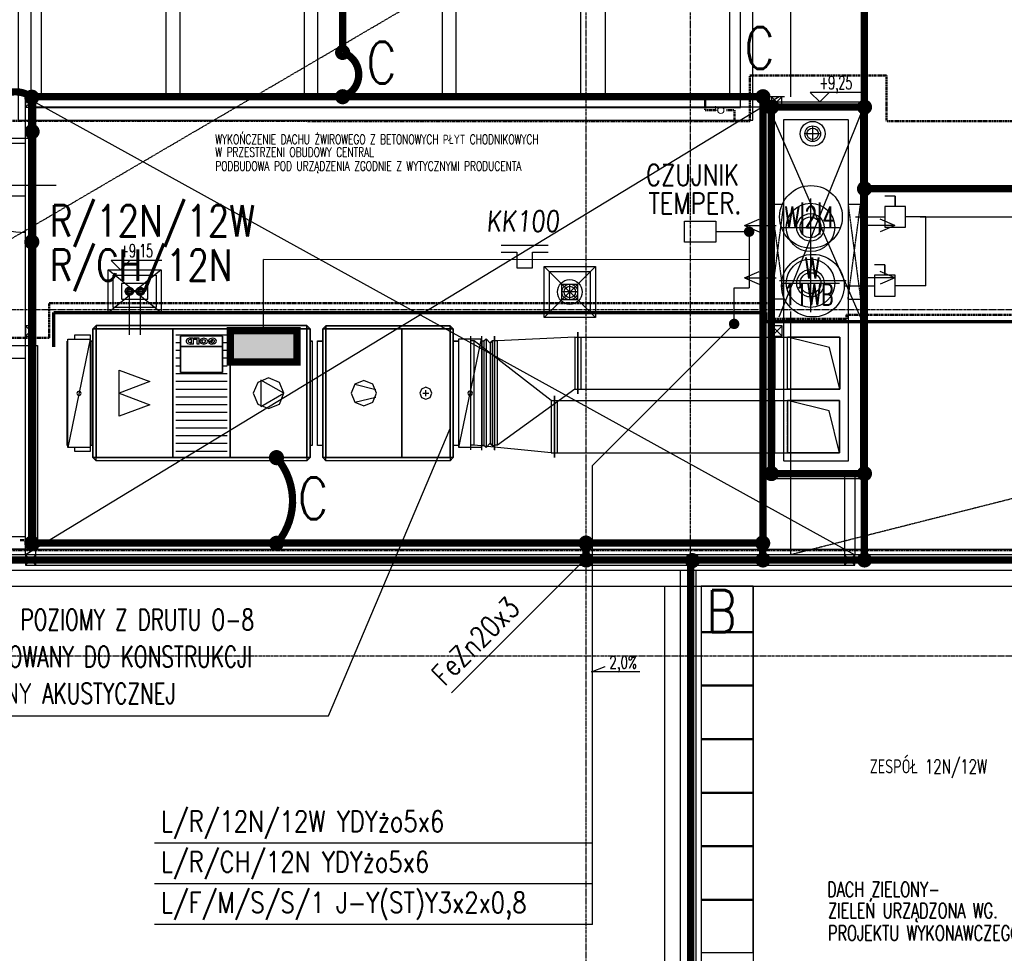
# Model space of a CAD drawing. Extents: x 3880 to 129921, y -116796 to -57711.
# Tile 77 of 110: x 57185 to 58128, y -92370 to -91475. Entities that reach past the tile are written whole.
import ezdxf
from ezdxf.enums import TextEntityAlignment as Align

# ---------------------------------------------------------------- set-up
doc = ezdxf.new("R2010")
doc.units = 0
doc.header["$LTSCALE"] = 2
for name, pattern in [('CENTER', [2, 1.25, -0.25, 0.25, -0.25]), ('DASHED', [0.75, 0.5, -0.25]), ('DIVIDE2', [0.625, 0.25, -0.125, 0, -0.125, 0, -0.125]), ('HIDDEN2', [0.1875, 0.125, -0.0625])]:
    doc.linetypes.add(name, pattern=pattern)
doc.layers.get('0').update_dxf_attribs({"color": 101, "linetype": 'CONTINUOUS'})
for name, color, linetype, lineweight in [('2DH_PLS_glp', 202, 'DASHED', 50), ('2DH_PLS_glz', 86, 'CONTINUOUS', 70), ('2DH_SYM', 41, 'CONTINUOUS', 18)]:
    doc.layers.add(name, color=color, linetype=linetype, lineweight=lineweight)
for name, color, linetype in [('BB-went-opis', 82, 'CONTINUOUS'), ('E35', 6, 'CONTINUOUS'), ('E50', 3, 'CONTINUOUS'), ('Ele-balustrada', 114, 'CONTINUOUS'), ('Ins-co', 2, 'CONTINUOUS'), ('Ins-kan', 54, 'CONTINUOUS'), ('Ins-went', 141, 'CONTINUOUS'), ('KOLEKTORY_BMK_SOLAR_2_51', 1, 'CONTINUOUS'), ('Opis-rzedne', 52, 'CONTINUOUS'), ('Opis-spadki', 61, 'CONTINUOUS'), ('Os-osie glowne', 1, 'CENTER'), ('Pzt-chodniki-hatch', 252, 'CONTINUOUS'), ('Sc-metal', 141, 'CONTINUOUS'), ('Sch-opis', 51, 'CONTINUOUS'), ('W-idok', 9, 'CONTINUOUS'), ('W-izol-w', 144, 'CONTINUOUS'), ('W-widok-spadki', 61, 'CONTINUOUS')]:
    doc.layers.add(name, color=color, linetype=linetype)
doc.styles.add('CP_ATTR', font='ROMANS.SHX')
doc.styles.add('dwg_opis podstawowy', font='romans.shx', dxfattribs={"width": 0.9})
doc.styles.add('ROMANS', font='romans', dxfattribs={"width": 0.85})
doc.styles.add('tab-bud$0$ROMANS', font='romans', dxfattribs={"width": 0.7})

# ---------------------------------------------------------------- blocks, each defined once
blk = doc.blocks.new('A$C396C56EA')
at = {"layer": 'E35'}
for p, q in [((0, 0), (45, 0)), ((0, -6.86), (15, -6.86)), ((15, -6.86), (15, -21.86)), ((30, -21.86), (30, -6.86)), ((30, -6.86), (45, -6.86)), ((15, -21.86), (30, -21.86))]:
    blk.add_line(p, q, dxfattribs=at)
blk = doc.blocks.new('SPADKI')
at = {"ltscale": 25}
blk.add_lwpolyline([(0, 0), (0, -70), (-8, -50), (-8, -50)], dxfattribs=at)
at = {"ltscale": 25, "style": 'ROMANS', "width": 0.7}
blk.add_attdef('SP%', text='', height=18, rotation=90, dxfattribs=at).set_placement((-4.9, -24), align=Align.CENTER)
blk = doc.blocks.new('CPHS_873')
for p, q in [((0, 0.3), (0, 0.5)), ((0, 0.5), (0.4, 0.5))]:
    blk.add_line(p, q)
blk.add_circle((0, 0), 0.3)
at = {"linetype": 'ByBlock', "style": 'CP_ATTR', "flags": 9}
for tag, p in [('OTHER', (-0.091, -0.018)), ('WEIGHT', (-0.091, -0.018)), ('VOLTAGE', (-0.091, -0.019)), ('FLOW', (-0.091, -0.018)), ('TEMPERATURE', (-0.091, -0.018)), ('PN', (-0.091, -0.018)), ('CHARACTER', (-0.091, -0.018)), ('ARTICLE', (-0.091, -0.018)), ('PRODUCER', (-0.091, -0.018)), ('NUMBER', (-0.091, -0.019)), ('GROUP', (-0.091, -0.018)), ('NAME', (-0.091, -0.018)), ('POWER', (-0.091, -0.019)), ('DN', (-0.091, -0.019)), ('ORDER-NO', (-0.091, -0.019)), ('PRODUCT-TYPE', (-0.091, -0.019))]:
    blk.add_attdef(tag, text='', height=0.00005, dxfattribs=at).set_placement(p, align=Align.MIDDLE_LEFT)
blk = doc.blocks.new('_sfkhmgkjm')
for points in [[(-3.5, 0), (-3.5, -0.5)], [(-3.5, 0), (3.5, 0), (3.5, 0)], [(3.5, 0), (3.5, -0.5)]]:
    blk.add_lwpolyline(points)
blk.add_lwpolyline([(3.5, -0.5, -0.284735), (-3.5, -0.5, -7)], format="xyb")
blk = doc.blocks.new('_STRZAŁKA_WENT')
for q in [(-6.02, -14.01), (0, -30.24), (6.02, -14.01)]:
    blk.add_line((0, 0), q)
blk = doc.blocks.new('dwg_kota arch 50')
blk.add_lwpolyline([(39.75, 9), (-9, 9), (0, 0), (9, 9)])
at = {"style": 'dwg_opis podstawowy', "width": 0.6}
blk.add_attdef('KOTA_ARCH', text='', height=12.75, dxfattribs=at).set_placement((15.375, 8.25), align=Align.BOTTOM_CENTER)

msp = doc.modelspace()

# ---------------------------------------------------------------- hatches: boundary and pattern name
at = {"layer": 'E50'}
msp.add_hatch(color=256, dxfattribs=at).paths.add_polyline_path([(57386.447, -91773.157), (57386.447, -91803.157), (57450.447, -91803.157), (57450.447, -91773.157)])

# ---------------------------------------------------------------- linework, layer by layer
at = {"color": 4, "linetype": 'DASHED', "ltscale": 0.3}
for p, q in [((57920.364, -91840.214), (57920.364, -91890.214)), ((57920.364, -91890.214), (57920.364, -91840.214))]:
    msp.add_line(p, q, dxfattribs=at)
at = {"layer": '2DH_PLS_glp'}
for p, q in [((57884.164, -91572.348), (57884.164, -91528.651)), ((57884.164, -91528.651), (58015.399, -91528.651)), ((58015.399, -91528.651), (58015.394, -91572.362)), ((57841.594, -91548.91), (57841.594, -91556.99)), ((57841.594, -91550.103), (57841.594, -91561.99)), ((57841.594, -91561.99), (57851.953, -91561.99)), ((57861.953, -91561.99), (57869.456, -91561.99)), ((57869.456, -91561.99), (57869.456, -91571.937)), ((54215.861, -91571.937), (57884.164, -91572.348)), ((58015.97, -91572.362), (61749.61, -91572.78)), ((57212.899, -91780.224), (57212.899, -91746.873)), ((57212.899, -91746.873), (57903.037, -91746.873)), ((57903.037, -91746.873), (57902.954, -91761.753)), ((57977.013, -91761.753), (57902.954, -91761.753)), ((58596.841, -91757.945), (57977.013, -91757.945)), ((57977.013, -91757.945), (57977.013, -91761.753)), ((57212.899, -91780.224), (53518.435, -91780.224)), ((57185.084, -91974.121), (57192.587, -91974.121)), ((57192.587, -91974.121), (57192.587, -91984.068)), ((54215.861, -91983.726), (61749.61, -91983.726))]:
    msp.add_line(p, q, dxfattribs=at)
at = {"layer": '2DH_PLS_glz', "ltscale": 10}
for p, q in [((57217.485, -91788.826), (57217.485, -91755.825)), ((57217.485, -91755.825), (57899.393, -91755.825)), ((57899.393, -91755.825), (57899.393, -91764.616))]:
    msp.add_line(p, q, dxfattribs=at)
at = {"layer": '2DH_PLS_glz'}
msp.add_line((57899.231, -91764.616), (58587.485, -91764.616), dxfattribs=at)
at = {"layer": 'E35', "ltscale": 0.5}
for p, q in [((58023.543, -91644.184), (58013.543, -91644.184)), ((58013.646, -91710.125), (58003.646, -91710.125))]:
    msp.add_line(p, q, dxfattribs=at)
at = {"layer": 'E35'}
for p, q in [((57912.85, -91725.057), (57976.545, -91725.057)), ((57869.256, -91766.753), (57733.494, -91902.516)), ((57480.62, -92142.486), (57597.047, -91867.145)), ((57733.494, -92342.318), (57733.494, -91902.516)), ((57598.379, -92120.368), (57727.547, -91991.2)), ((57598.379, -92120.368), (57727.547, -91991.2)), ((57122.635, -92142.486), (57480.62, -92142.486)), ((57733.494, -92264.488), (57313.815, -92264.488)), ((57733.494, -92303.286), (57313.815, -92303.286)), ((57733.494, -92342.318), (57313.815, -92342.318))]:
    msp.add_line(p, q, dxfattribs=at)
at = {"layer": 'E35', "ltscale": 0.5}
for points in [[(58023.543, -91654.184), (58023.543, -91644.184), (58023.543, -91644.184), (58023.543, -91654.184)], [(58033.543, -91674.184), (58033.543, -91654.184), (58013.543, -91654.184), (58013.543, -91674.184)], [(57851.622, -91668.379), (57851.622, -91688.379), (57821.598, -91688.379), (57821.598, -91668.379)], [(58013.646, -91720.125), (58013.646, -91710.125), (58013.646, -91710.125), (58013.646, -91720.125)], [(58023.646, -91740.125), (58023.646, -91720.125), (58003.646, -91720.125), (58003.646, -91740.125)]]:
    msp.add_lwpolyline(points, close=True, dxfattribs=at)
at = {"layer": 'E35', "const_width": 5}
for points in [[(57883.619, -91675.879, 1), (57883.619, -91680.879, 1)], [(57866.756, -91766.753, 1), (57871.756, -91766.753, 1)]]:
    msp.add_lwpolyline(points, format="xyb", close=True, dxfattribs=at)
at = {"layer": 'E50'}
for p, q in [((57985.409, -91664.184), (58013.543, -91664.184)), ((58052.907, -91664.184), (58033.533, -91664.184)), ((58047.649, -91664.184), (59193.177, -91664.184)), ((58052.907, -91730.125), (58052.907, -91664.184)), ((57883.619, -91678.379), (57851.622, -91678.379)), ((57883.619, -91678.379), (57883.619, -91732.208)), ((57883.619, -91705.294), (57418.447, -91705.064)), ((57418.447, -91773.157), (57418.447, -91705.064)), ((57869.256, -91766.753), (57869.256, -91732.208)), ((57869.256, -91732.208), (57883.619, -91732.208)), ((57974.725, -91730.125), (58003.646, -91730.125)), ((58052.907, -91730.125), (58023.646, -91730.125))]:
    msp.add_line(p, q, dxfattribs=at)
at = {"layer": 'E50', "const_width": 7}
for points in [[(57494.148, -91243.022), (57494.148, -91506.565)], [(57994.148, -91243.022), (57994.148, -91993.022)], [(57904.946, -91559.022), (57995.399, -91559.022)], [(57904.946, -91559.022), (57904.946, -91910.249), (57995.399, -91910.249)], [(58445.281, -91637.271), (57994.148, -91637.271)], [(57727.294, -91976.843), (57727.294, -91993.022)], [(57896.628, -91976.843), (57896.628, -91993.022)], [(53450.164, -91993.022), (62552.547, -91993.022)]]:
    msp.add_lwpolyline(points, dxfattribs=at)
for points in [[(57490.398, -91506.565, -1), (57497.898, -91506.565, -1)], [(57196.327, -91553.259, 1), (57196.327, -91545.759, 1)], [(57490.398, -91549.022, -1), (57497.898, -91549.022, -1)], [(57893.131, -91549.022, -1), (57900.631, -91549.022, -1)], [(57901.196, -91559.022, -1), (57908.696, -91559.022, -1)], [(57990.398, -91559.022, -1), (57997.898, -91559.022, -1)], [(57196.633, -91586.237, 1), (57196.633, -91578.737, 1)], [(57990.398, -91637.271, -1), (57997.898, -91637.271, -1)], [(57196.327, -91691.928, 1), (57196.327, -91684.428, 1)], [(57427.011, -91894.957, -1), (57434.511, -91894.957, -1)], [(57901.196, -91910.249, -1), (57908.696, -91910.249, -1)], [(57990.398, -91910.249, -1), (57997.898, -91910.249, -1)], [(57192.577, -91976.843, -1), (57200.077, -91976.843, -1)], [(57427.011, -91977.051, -1), (57434.511, -91977.051, -1)], [(57723.544, -91976.843, -1), (57731.044, -91976.843, -1)], [(57892.878, -91976.843, -1), (57900.378, -91976.843, -1)], [(57832.957, -91993.636, -1), (57825.457, -91993.636, -1)], [(57900.631, -91993.022, -1), (57893.131, -91993.022, -1)], [(57990.398, -91993.022, -1), (57997.898, -91993.022, -1)]]:
    msp.add_lwpolyline(points, format="xyb", close=True, dxfattribs=at)
for points in [[(57494.148, -91506.565, -0.7138637), (57494.82, -91548.836, -2.2183293)], [(57196.327, -91549.509, 0.6303227), (57154.047, -91571.976, 2.2183293)], [(57430.761, -91894.957, -0.3684412), (57431.433, -91976.865, -2.2183293)]]:
    msp.add_lwpolyline(points, format="xyb", dxfattribs=at)
at = {"layer": 'E50', "linetype": 'HIDDEN2', "ltscale": 150, "const_width": 7}
msp.add_lwpolyline([(57196.327, -91549.022), (57196.327, -91976.843), (57896.881, -91976.843), (57896.881, -91549.022), (57196.327, -91549.022)], dxfattribs=at)
at = {"layer": 'E50', "const_width": 7}
msp.add_lwpolyline([(57450.447, -91803.157), (57386.447, -91803.157), (57386.447, -91773.157), (57450.447, -91773.157)], close=True, dxfattribs=at)
at = {"layer": 'E50', "ltscale": 15, "const_width": 7}
msp.add_lwpolyline([(57727.638, -91996.771, 1), (57727.456, -91989.273, 1)], format="xyb", close=True, dxfattribs=at)
at = {"layer": 'E50', "linetype": 'DIVIDE2', "ltscale": 70, "const_width": 7}
msp.add_lwpolyline([(57827.547, -91993.022), (57827.547, -95743.022)], dxfattribs=at)
at = {"layer": 'E50', "color": 6}
for centre, radius in [((57942.868, -91664.184), 30.032), ((57944.698, -91730.125), 30.028)]:
    msp.add_circle(centre, radius, dxfattribs=at)
at = {"layer": 'Ele-balustrada'}
for points in [[(57825.047, -94689.013), (57825.047, -92019.03)], [(57830.047, -94689.013), (57830.047, -92019.03)]]:
    msp.add_lwpolyline(points, dxfattribs=at)
at = {"layer": 'Ins-co'}
for p, q in [((57289.682, -91739.882, 0), (57289.682, -91731.162, 0)), ((57300.213, -91739.882), (57300.213, -91731.162)), ((57285.322, -91735.522, 0), (57294.042, -91735.522, 0)), ((57289.682, -91739.882, 0), (57289.682, -91777.107)), ((57295.853, -91735.522), (57304.573, -91735.522)), ((57300.213, -91739.882), (57300.213, -91777.107, 0))]:
    msp.add_line(p, q, dxfattribs=at)
for centre, radius in [((57289.682, -91735.522, 0), 4), ((57289.682, -91735.522, 0), 3.624), ((57289.682, -91735.522, 0), 2.56), ((57289.682, -91735.522, 0), 2.08), ((57300.213, -91735.522, 0), 4), ((57300.213, -91735.522), 3.624), ((57300.213, -91735.522), 2.56), ((57300.213, -91735.522), 2.08)]:
    msp.add_circle(centre, radius, dxfattribs=at)
at = {"layer": 'Ins-kan', "ltscale": 0.2}
for p, q in [((57952.007, -91584.521), (57937.007, -91584.521)), ((57944.507, -91592.021), (57944.507, -91577.021)), ((57711.8, -91743.674), (57711.8, -91728.674)), ((57719.3, -91736.174), (57704.3, -91736.174))]:
    msp.add_line(p, q, dxfattribs=at)
for centre, radius in [((57944.507, -91584.521), 11.862), ((57944.507, -91584.521), 7.5), ((57944.507, -91584.521), 5.5), ((57711.8, -91736.174), 11.862), ((57711.8, -91736.174), 7.5), ((57711.8, -91736.174), 5.5)]:
    msp.add_circle(centre, radius, dxfattribs=at)
at = {"layer": 'Ins-went'}
for p, q in [((57942.409, -91646.606), (57942.409, -91701.938)), ((57914.743, -91674.272), (57970.076, -91674.272)), ((57942.409, -91700.106), (57942.409, -91755.439)), ((57914.743, -91727.773), (57970.076, -91727.773)), ((57254.947, -91771.457), (57257.947, -91768.457)), ((57254.947, -91894.957), (57254.947, -91771.457)), ((57257.947, -91768.457), (57459.947, -91768.457)), ((57459.947, -91768.457), (57462.947, -91771.457)), ((57462.947, -91771.457), (57462.947, -91894.957)), ((57475.047, -91771.557), (57478.047, -91768.557)), ((57475.047, -91894.957), (57475.047, -91771.557)), ((57478.047, -91768.557), (57597.047, -91768.557)), ((57597.047, -91768.557), (57600.047, -91771.557)), ((57600.047, -91771.557), (57600.047, -91894.957)), ((57252.347, -91781.357), (57230.847, -91885.357)), ((57383.447, -91777.457), (57334.447, -91777.457)), ((57338.697, -91788.457), (57338.697, -91778.457)), ((57351.347, -91780.487), (57347.047, -91780.487)), ((57349.447, -91781.76), (57347.947, -91781.76)), ((57349.447, -91784.8), (57349.347, -91781.76)), ((57351.347, -91780.487), (57349.447, -91780.487)), ((57351.347, -91786.144), (57351.347, -91780.487)), ((57351.947, -91781.548), (57351.947, -91780.487)), ((57356.547, -91780.487), (57351.947, -91780.487)), ((57352.047, -91781.618), (57351.947, -91781.548)), ((57354.347, -91781.618), (57352.047, -91781.618)), ((57354.647, -91781.83), (57354.347, -91781.618)), ((57354.647, -91786.144), (57354.647, -91781.83)), ((57356.547, -91786.144), (57356.547, -91780.487)), ((57369.347, -91782.537), (57367.747, -91782.537)), ((57369.347, -91783.386), (57369.347, -91782.537)), ((57379.197, -91778.457), (57379.197, -91788.457)), ((57605.547, -91885.157), (57627.047, -91781.157)), ((57617.064, -91887.614), (57617.064, -91778.614)), ((57627.547, -91887.657, -20330.744), (57627.547, -91778.657, -20330.744)), ((57629.547, -91783.157, -20330.744), (57631.547, -91781.157, -20330.744)), ((57631.547, -91781.157, -20330.744), (57631.547, -91885.157, -20330.744)), ((57631.547, -91781.157, -20330.744), (57635.547, -91785.157, -20330.744)), ((57639.547, -91778.657, -20330.744), (57639.547, -91887.657, -20330.744)), ((57639.582, -91887.627), (57639.582, -91778.627)), ((57716.582, -91779.327), (57642.582, -91783.127)), ((57716.582, -91779.327), (57716.582, -91829.327)), ((57716.582, -91779.327), (57719.582, -91779.327)), ((57719.582, -91833.827), (57719.582, -91774.827)), ((57719.582, -91774.827), (57719.582, -91833.827)), ((57719.582, -91779.327), (57905.482, -91779.327)), ((57722.582, -91829.327), (57722.582, -91779.327)), ((57902.482, -91779.327), (57902.482, -91829.327)), ((57905.482, -91833.827), (57905.482, -91774.827)), ((57905.482, -91774.827), (57905.482, -91833.827)), ((57905.482, -91779.327), (57970.482, -91779.327)), ((57908.482, -91829.327), (57908.482, -91779.327)), ((57970.364, -91779.327), (57920.364, -91779.327)), ((57960.482, -91789.327), (57920.482, -91779.327)), ((57920.482, -91829.327), (57920.482, -91779.327)), ((57920.482, -91779.327), (57970.482, -91779.327)), ((57970.482, -91779.327), (57970.482, -91829.327)), ((57970.482, -91829.327), (57970.482, -91779.327)), ((57338.697, -91784.89), (57334.447, -91784.89)), ((57338.697, -91813.457), (57338.697, -91788.457)), ((57349.447, -91784.8), (57348.047, -91784.8)), ((57351.347, -91786.144), (57348.347, -91786.144)), ((57351.347, -91786.144), (57349.447, -91786.144)), ((57356.547, -91786.144), (57354.647, -91786.144)), ((57365.447, -91783.386), (57369.347, -91783.386)), ((57365.747, -91784.376), (57367.047, -91783.81)), ((57367.047, -91783.81), (57367.447, -91783.81)), ((57383.447, -91784.89), (57379.197, -91784.89)), ((57379.197, -91788.457), (57379.197, -91813.457)), ((57620.064, -91783.114), (57617.064, -91783.114)), ((57620.064, -91883.114), (57620.064, -91783.114)), ((57694.064, -91840.214), (57620.064, -91783.114)), ((57627.547, -91783.157, -20330.744), (57629.547, -91783.157, -20330.744)), ((57629.547, -91783.157, -20330.744), (57629.547, -91883.157, -20330.744)), ((57635.547, -91785.157, -20330.744), (57637.547, -91783.157, -20330.744)), ((57635.547, -91785.157, -20330.744), (57635.547, -91881.157, -20330.744)), ((57639.547, -91783.157, -20330.744), (57637.547, -91783.157, -20330.744)), ((57637.547, -91783.157, -20330.744), (57637.547, -91883.157, -20330.744)), ((57642.582, -91783.127), (57639.582, -91783.127)), ((57642.582, -91883.127), (57642.582, -91783.127)), ((57970.482, -91829.327), (57960.482, -91789.327)), ((57338.697, -91792.323), (57334.447, -91792.323)), ((57338.697, -91799.757), (57334.447, -91799.757)), ((57383.447, -91792.323), (57379.197, -91792.323)), ((57383.447, -91799.757), (57379.197, -91799.757)), ((57338.697, -91807.19), (57334.447, -91807.19)), ((57383.447, -91807.19), (57379.197, -91807.19)), ((57279.997, -91855.257), (57279.997, -91811.157)), ((57279.997, -91811.157), (57309.397, -91822.035)), ((57383.447, -91814.623), (57334.447, -91814.623)), ((57379.197, -91813.457), (57338.697, -91813.457)), ((57309.397, -91822.035), (57279.997, -91833.207)), ((57383.447, -91822.057), (57334.447, -91822.057)), ((57383.447, -91829.49), (57334.447, -91829.49)), ((57437.897, -91833.207), (57415.847, -91820.565)), ((57415.847, -91820.565), (57415.847, -91845.849)), ((57505.83, -91824.689), (57525.921, -91829.512)), ((57716.582, -91829.327), (57642.582, -91883.127)), ((57716.582, -91829.327), (57719.582, -91829.327)), ((57719.582, -91829.327), (57905.482, -91829.327)), ((57905.482, -91829.327), (57970.482, -91829.327)), ((57920.364, -91829.327), (57970.364, -91829.327)), ((57970.482, -91829.327), (57920.482, -91829.327)), ((57279.997, -91833.207), (57309.397, -91844.379)), ((57383.447, -91836.923), (57334.447, -91836.923)), ((57415.847, -91845.849), (57437.897, -91833.207)), ((57505.83, -91841.824), (57525.921, -91837.001)), ((57571.004, -91833.257), (57576.791, -91833.257)), ((57573.897, -91836.15), (57573.897, -91830.363)), ((57697.064, -91894.714), (57697.064, -91835.714)), ((57697.064, -91835.714), (57697.064, -91894.714)), ((57905.364, -91894.714), (57905.364, -91835.714)), ((57905.364, -91835.714), (57905.364, -91894.714)), ((57309.397, -91844.379), (57279.997, -91855.257)), ((57383.447, -91844.357), (57334.447, -91844.357)), ((57694.064, -91840.214), (57694.064, -91890.214)), ((57694.064, -91840.214), (57697.064, -91840.214)), ((57697.064, -91840.214), (57905.364, -91840.214)), ((57700.064, -91890.214), (57700.064, -91840.214)), ((57902.364, -91840.214), (57902.364, -91890.214)), ((57905.364, -91840.214), (57970.364, -91840.214)), ((57908.364, -91890.214), (57908.364, -91840.214)), ((57970.364, -91840.214), (57920.364, -91840.214)), ((57960.364, -91850.214), (57920.364, -91840.214)), ((57920.364, -91840.214), (57970.364, -91840.214)), ((57920.364, -91840.214), (57920.364, -91890.214)), ((57970.364, -91890.214), (57970.364, -91840.214)), ((57970.364, -91840.214), (57970.364, -91890.214)), ((57970.364, -91840.214), (57970.364, -91890.214)), ((57383.447, -91851.79), (57334.447, -91851.79)), ((57970.364, -91890.214), (57960.364, -91850.214)), ((57383.447, -91859.223), (57334.447, -91859.223)), ((57383.447, -91866.657), (57334.447, -91866.657)), ((57383.447, -91874.09), (57334.447, -91874.09)), ((57252.347, -91885.357), (57252.347, -91889.007)), ((57383.447, -91881.523), (57334.447, -91881.523)), ((57605.547, -91883.157), (57605.047, -91883.157)), ((57620.064, -91883.114), (57617.064, -91883.114)), ((57694.064, -91890.214), (57620.064, -91883.114)), ((57629.547, -91883.157, -20330.744), (57627.547, -91883.157, -20330.744)), ((57631.547, -91885.157, -20330.744), (57629.547, -91883.157, -20330.744)), ((57635.547, -91881.157, -20330.744), (57631.547, -91885.157, -20330.744)), ((57637.547, -91883.157, -20330.744), (57635.547, -91881.157, -20330.744)), ((57637.547, -91883.157, -20330.744), (57639.547, -91883.157, -20330.744)), ((57642.582, -91883.127), (57639.582, -91883.127)), ((57257.947, -91897.957), (57254.947, -91894.957)), ((57383.447, -91888.957), (57334.447, -91888.957)), ((57462.947, -91894.957), (57459.947, -91897.957)), ((57478.047, -91897.957), (57475.047, -91894.957)), ((57600.047, -91894.957), (57597.047, -91897.957)), ((57694.064, -91890.214), (57697.064, -91890.214)), ((57697.064, -91890.214), (57905.364, -91890.214)), ((57905.364, -91890.214), (57970.364, -91890.214)), ((57920.364, -91890.214), (57970.364, -91890.214)), ((57970.364, -91890.214), (57920.364, -91890.214)), ((57459.947, -91897.957), (57257.947, -91897.957)), ((57597.047, -91897.957), (57478.047, -91897.957))]:
    msp.add_line(p, q, dxfattribs=at)
for points in [[(57254.947, -91771.457, 0), (57257.947, -91771.457, 0), (57257.947, -91768.457, 0)], [(57254.947, -91771.457, 0), (57254.947, -91894.957, 0), (57257.947, -91894.957, 0), (57257.947, -91771.457, 0)], [(57257.947, -91768.457, 0), (57257.947, -91771.457, 0), (57459.947, -91771.457, 0), (57459.947, -91768.457, 0)], [(57257.947, -91771.457, 0), (57257.947, -91894.957, 0), (57459.947, -91894.957, 0), (57459.947, -91771.457, 0)], [(57257.947, -91894.957, 0), (57257.947, -91771.457, 0), (57331.447, -91771.457, 0), (57331.447, -91894.957, 0)], [(57386.447, -91771.457, 0), (57386.447, -91894.957, 0), (57331.447, -91894.957, 0), (57331.447, -91771.457, 0)], [(57386.447, -91894.957, 0), (57386.447, -91771.457, 0), (57459.947, -91771.457, 0), (57459.947, -91894.957, 0)], [(57459.947, -91768.457, 0), (57459.947, -91771.457, 0), (57462.947, -91771.457, 0)], [(57462.947, -91771.457, 0), (57459.947, -91771.457, 0), (57459.947, -91894.957, 0), (57462.947, -91894.957, 0)], [(57475.047, -91771.557, 0), (57478.047, -91771.557, 0), (57478.047, -91768.557, 0)], [(57475.047, -91771.557, 0), (57475.047, -91894.957, 0), (57478.047, -91894.957, 0), (57478.047, -91771.557, 0)], [(57478.047, -91768.557, 0), (57478.047, -91771.557, 0), (57597.047, -91771.557, 0), (57597.047, -91768.557, 0)], [(57478.047, -91771.557, 0), (57478.047, -91894.957, 0), (57597.047, -91894.957, 0), (57597.047, -91771.557, 0)], [(57478.047, -91894.957, 0), (57478.047, -91771.557, 0), (57550.747, -91771.557, 0), (57550.747, -91894.957, 0)], [(57550.747, -91894.957, 0), (57550.747, -91771.557, 0), (57597.047, -91771.557, 0), (57597.047, -91894.957, 0)], [(57597.047, -91768.557, 0), (57597.047, -91771.557, 0), (57600.047, -91771.557, 0)], [(57600.047, -91771.557, 0), (57597.047, -91771.557, 0), (57597.047, -91894.957, 0), (57600.047, -91894.957, 0)], [(57230.847, -91781.357, 0), (57252.347, -91781.357, 0), (57252.347, -91885.357, 0), (57230.847, -91885.357, 0)], [(57338.697, -91778.457, 0), (57338.697, -91788.457, 0), (57379.197, -91788.457, 0), (57379.197, -91778.457, 0)], [(57361.047, -91786.214, 0), (57363.876, -91785.386, 0), (57365.047, -91783.386, 0), (57363.876, -91781.386, 0), (57361.047, -91780.558, 0), (57358.219, -91781.386, 0), (57357.047, -91783.386, 0), (57358.219, -91785.386, 0)], [(57361.047, -91784.871, 0), (57362.532, -91784.436, 0), (57363.147, -91783.386, 0), (57362.532, -91782.336, 0), (57361.047, -91781.901, 0), (57359.563, -91782.336, 0), (57358.947, -91783.386, 0), (57359.563, -91784.436, 0)], [(57627.047, -91885.157, 0), (57605.547, -91885.157, 0), (57605.547, -91781.157, 0), (57627.047, -91781.157, 0)], [(57379.197, -91813.457, 0), (57379.197, -91788.457, 0), (57338.697, -91788.457, 0), (57338.697, -91813.457, 0)], [(57437.897, -91833.207, 0), (57433.592, -91822.812, 0), (57423.197, -91818.507, 0), (57412.803, -91822.812, 0), (57408.497, -91833.207, 0), (57412.803, -91843.601, 0), (57423.197, -91847.907, 0), (57433.592, -91843.601, 0)], [(57526.514, -91833.257, 0), (57522.965, -91824.689, 0), (57514.397, -91821.14, 0), (57505.83, -91824.689, 0), (57502.281, -91833.257, 0), (57505.83, -91841.824, 0), (57514.397, -91845.373, 0), (57522.965, -91841.824, 0)], [(57579.685, -91833.257, 0), (57577.99, -91829.164, 0), (57573.897, -91827.469, 0), (57569.805, -91829.164, 0), (57568.11, -91833.257, 0), (57569.805, -91837.349, 0), (57573.897, -91839.044, 0), (57577.99, -91837.349, 0)], [(57243.747, -91833.357, 0), (57243.118, -91831.836, 0), (57241.597, -91831.207, 0), (57240.077, -91831.836, 0), (57239.447, -91833.357, 0), (57240.077, -91834.877, 0), (57241.597, -91835.507, 0), (57243.118, -91834.877, 0)], [(57618.447, -91833.157, 0), (57617.818, -91831.636, 0), (57616.297, -91831.007, 0), (57614.777, -91831.636, 0), (57614.147, -91833.157, 0), (57614.777, -91834.677, 0), (57616.297, -91835.307, 0), (57617.818, -91834.677, 0)], [(57618.447, -91833.157, 0), (57617.818, -91831.636, 0), (57616.297, -91831.007, 0), (57614.777, -91831.636, 0), (57614.147, -91833.157, 0), (57614.777, -91834.677, 0), (57616.297, -91835.307, 0), (57617.818, -91834.677, 0)], [(57257.947, -91897.957, 0), (57257.947, -91894.957, 0), (57254.947, -91894.957, 0)], [(57257.947, -91897.957, 0), (57257.947, -91894.957, 0), (57459.947, -91894.957, 0), (57459.947, -91897.957, 0)], [(57462.947, -91894.957, 0), (57459.947, -91894.957, 0), (57459.947, -91897.957, 0)], [(57478.047, -91897.957, 0), (57478.047, -91894.957, 0), (57475.047, -91894.957, 0)], [(57478.047, -91897.957, 0), (57478.047, -91894.957, 0), (57597.047, -91894.957, 0), (57597.047, -91897.957, 0)], [(57600.047, -91894.957, 0), (57597.047, -91894.957, 0), (57597.047, -91897.957, 0)]]:
    msp.add_polyline3d(points, close=True, dxfattribs=at)
for points in [[(57237.547, -91781.357, 0), (57237.547, -91777.107, 0), (57252.347, -91777.107, 0), (57252.347, -91781.357, 0)], [(57347.049, -91780.472, 0), (57345.752, -91780.945, 0), (57344.77, -91781.708, 0), (57344.23, -91782.667, 0), (57344.198, -91783.698, 0), (57344.679, -91784.672, 0), (57345.612, -91785.465, 0), (57346.879, -91785.977, 0), (57348.319, -91786.143, 0)], [(57348.003, -91781.779, 0), (57347.247, -91781.968, 0), (57346.638, -91782.336, 0), (57346.255, -91782.835, 0), (57346.15, -91783.397, 0), (57346.338, -91783.948, 0), (57346.792, -91784.415, 0), (57347.453, -91784.736, 0), (57348.232, -91784.869, 0)], [(57365.785, -91784.437, 0), (57366.534, -91785.225, 0), (57367.616, -91785.786, 0), (57368.904, -91786.055, 0), (57370.244, -91785.999, 0), (57371.478, -91785.625, 0), (57372.46, -91784.977, 0), (57373.072, -91784.132, 0), (57373.243, -91783.191, 0), (57372.953, -91782.264, 0), (57372.235, -91781.462, 0), (57371.175, -91780.879, 0), (57369.898, -91780.585, 0), (57368.556, -91780.615, 0), (57367.308, -91780.965, 0), (57366.302, -91781.593, 0), (57365.656, -91782.425, 0), (57365.448, -91783.363, 0)], [(57367.556, -91783.846, 0), (57367.873, -91784.258, 0), (57368.362, -91784.574, 0), (57368.97, -91784.759, 0), (57369.63, -91784.794, 0), (57370.271, -91784.675, 0), (57370.821, -91784.414, 0), (57371.22, -91784.04, 0), (57371.425, -91783.595, 0), (57371.414, -91783.127, 0), (57371.186, -91782.687, 0), (57370.768, -91782.324, 0), (57370.205, -91782.077, 0), (57369.559, -91781.974, 0), (57368.9, -91782.026, 0), (57368.302, -91782.227, 0), (57367.829, -91782.555, 0)], [(57230.847, -91883.357, 0), (57230.347, -91883.357, 0), (57230.347, -91783.357, 0), (57230.847, -91783.357, 0)], [(57252.347, -91783.057, 0), (57252.847, -91783.057, 0), (57252.847, -91783.357, 0)], [(57252.347, -91783.357, 0), (57252.847, -91783.357, 0), (57252.847, -91883.357, 0), (57252.347, -91883.357, 0)], [(57252.847, -91783.357, 0), (57252.847, -91783.057, 0), (57254.947, -91783.057, 0)], [(57254.947, -91883.357, 0), (57252.847, -91883.357, 0), (57252.847, -91783.357, 0), (57254.947, -91783.357, 0)], [(57462.947, -91783.057, 0), (57465.047, -91783.057, 0), (57465.047, -91783.357, 0)], [(57462.947, -91783.357, 0), (57465.047, -91783.357, 0), (57465.047, -91883.357, 0), (57462.947, -91883.357, 0)], [(57470.047, -91783.357, 0), (57470.047, -91783.157, 0), (57475.047, -91783.157, 0)], [(57475.047, -91883.357, 0), (57470.047, -91883.357, 0), (57470.047, -91783.357, 0), (57475.047, -91783.357, 0)], [(57600.047, -91783.157, 0), (57605.047, -91783.157, 0), (57605.047, -91783.357, 0)], [(57600.047, -91783.357, 0), (57605.047, -91783.357, 0), (57605.047, -91883.357, 0), (57600.047, -91883.357, 0)], [(57605.047, -91783.357, 0), (57605.047, -91783.157, 0), (57605.547, -91783.157, 0)], [(57627.047, -91783.157, 0), (57627.547, -91783.157, 0), (57627.547, -91883.157, 0), (57627.047, -91883.157, 0)], [(57252.347, -91889.007, 0), (57237.547, -91889.007, 0), (57237.547, -91885.357, 0)]]:
    msp.add_polyline3d(points, dxfattribs=at)
for centre, radius in [((57942.409, -91674.272), 23.175), ((57942.409, -91674.272), 13.2), ((57942.409, -91674.272), 10), ((57942.409, -91727.773), 23.175), ((57942.409, -91727.773), 13.2), ((57942.409, -91727.773), 10)]:
    msp.add_circle(centre, radius, dxfattribs=at)
at = {"layer": 'KOLEKTORY_BMK_SOLAR_2_51'}
for points in [[(57325.014, -91549.467), (57325.014, -91397.749), (57205.404, -91397.749), (57205.404, -91549.467)], [(57457.642, -91549.467), (57457.642, -91397.749), (57338.032, -91397.749), (57338.032, -91549.467)], [(57589.821, -91548.815), (57589.821, -91397.096), (57470.211, -91397.096), (57470.211, -91548.815)], [(57722.362, -91548.599), (57722.362, -91396.881), (57602.752, -91396.881), (57602.752, -91548.599)], [(57865.224, -91550.103), (57865.224, -91398.384), (57745.614, -91398.384), (57745.614, -91550.103)]]:
    msp.add_lwpolyline(points, close=True, dxfattribs=at)
at = {"layer": 'Os-osie glowne'}
for points in [[(57727.547, -96575.018), (57727.547, -91070.848)], [(57827.547, -96575.018), (57827.547, -91070.848)], [(50525.547, -91753.022), (62792.547, -91753.022)], [(50525.547, -91993.022), (62792.547, -91993.022)], [(50525.547, -92085.022), (62792.547, -92085.022)]]:
    msp.add_lwpolyline(points, dxfattribs=at)
at = {"layer": 'Pzt-chodniki-hatch'}
for points in [[(57159.547, -91594.022), (57159.547, -91644.022), (57190.347, -91644.022), (57190.347, -91594.022)], [(57837.547, -92018.022), (57837.547, -92061.512), (57887.547, -92061.512), (57887.547, -92018.022)], [(57837.547, -92062.822), (57837.547, -92112.822), (57887.547, -92112.822), (57887.547, -92062.822)], [(57837.547, -92114.132), (57837.547, -92164.132), (57887.547, -92164.132), (57887.547, -92114.132)], [(57837.547, -92165.442), (57837.547, -92215.442), (57887.547, -92215.442), (57887.547, -92165.442)], [(57837.547, -92216.752), (57837.547, -92266.752), (57887.547, -92266.752), (57887.547, -92216.752)], [(57837.547, -92268.062), (57837.547, -92318.062), (57887.547, -92318.062), (57887.547, -92268.062)], [(57837.547, -92319.372), (57837.547, -92369.372), (57887.547, -92369.372), (57887.547, -92319.372)]]:
    msp.add_lwpolyline(points, close=True, dxfattribs=at)
at = {"layer": 'Sc-metal'}
for points in [[(57190.347, -91988.022), (57190.347, -91549.022)], [(57917.547, -91549.022), (57190.347, -91549.022)], [(57190.347, -91549.022), (57984.982, -91988.022)], [(57912.547, -91549.022), (57190.347, -91988.022)], [(57200.347, -91549.022), (57190.347, -91559.022)], [(57200.347, -91559.022), (57190.347, -91549.022)], [(57914.946, -91549.022), (57904.946, -91559.022)], [(57914.946, -91559.022), (57904.946, -91549.022)], [(57200.347, -91988.022), (57200.347, -91559.022)], [(57917.547, -91559.022), (57200.347, -91559.022)], [(57200.483, -91589.022), (57100.347, -91589.022)], [(57219.701, -91634.022), (57142.573, -91634.022)], [(57200.347, -91768.522), (57190.347, -91778.522)], [(57200.347, -91778.522), (57190.347, -91768.522)], [(57915.347, -91768.522), (57905.347, -91778.522)], [(57915.347, -91778.522), (57905.347, -91768.522)], [(57974.982, -91910.249), (57974.982, -91988.022)], [(57984.982, -91910.249), (57984.982, -91988.022)], [(57200.347, -91988.022), (57190.347, -91998.022)], [(57200.347, -91998.022), (57190.347, -91988.022)], [(57984.982, -91988.022), (57974.982, -91998.022)], [(57984.982, -91998.022), (57974.982, -91988.022)], [(57200.347, -91998.022), (57984.982, -91998.022)]]:
    msp.add_lwpolyline(points, dxfattribs=at)
for points in [[(57200.347, -91549.022), (57190.347, -91549.022), (57190.347, -91559.022), (57200.347, -91559.022)], [(57914.946, -91549.022), (57904.946, -91549.022), (57904.946, -91559.022), (57914.946, -91559.022)], [(57200.347, -91768.522), (57190.347, -91768.522), (57190.347, -91778.522), (57200.347, -91778.522)], [(57915.347, -91768.522), (57905.347, -91768.522), (57905.347, -91778.522), (57915.347, -91778.522)], [(57200.347, -91988.022), (57190.347, -91988.022), (57190.347, -91998.022), (57200.347, -91998.022)], [(57984.982, -91988.022), (57974.982, -91988.022), (57974.982, -91998.022), (57984.982, -91998.022)]]:
    msp.add_lwpolyline(points, close=True, dxfattribs=at)
msp.add_arc((57190.347, -91589.022), 90, 180, 270, dxfattribs=at)
at = {"layer": 'W-idok', "linetype": 'DASHED', "ltscale": 0.5}
for p, q in [((57904.946, -91559.022), (57990.399, -91559.022)), ((57904.946, -91910.249), (57904.946, -91559.022)), ((57990.399, -91559.022), (57990.399, -91910.249)), ((57916.946, -91571.022), (57978.399, -91571.022)), ((57916.946, -91898.249), (57916.946, -91571.022)), ((57978.399, -91571.022), (57978.399, -91898.249)), ((57978.399, -91898.249), (57916.946, -91898.249)), ((57990.399, -91910.249), (57904.946, -91910.249)), ((57817.547, -92003.022), (57817.547, -95733.022)), ((57832.547, -92003.022), (57832.547, -95748.022))]:
    msp.add_line(p, q, dxfattribs=at)
at = {"layer": 'W-idok'}
msp.add_line((57887.547, -92018.022), (57887.547, -93089.022), dxfattribs=at)
at = {"layer": 'W-idok', "linetype": 'DASHED', "ltscale": 0.5}
for points in [[(53460.047, -91333.022), (53599.547, -91333.022), (53599.547, -91233.022), (62562.547, -91233.022), (62562.547, -92003.022), (53460.047, -92003.022)], [(53460.047, -91348.022), (53614.547, -91348.022), (53614.547, -91248.022), (62547.547, -91248.022), (62547.547, -91988.022), (53460.047, -91988.022)], [(57904.946, -91652.022), (57916.946, -91652.022)], [(57904.946, -91743.022), (57916.946, -91652.022)], [(57904.946, -91652.022), (57916.946, -91743.022)], [(57978.399, -91652.022), (57990.399, -91652.022)], [(57978.399, -91743.022), (57990.399, -91652.022)], [(57978.399, -91652.022), (57990.399, -91743.022)], [(57916.946, -91743.022), (57904.946, -91743.022)], [(57978.399, -91743.022), (57990.399, -91743.022)]]:
    msp.add_lwpolyline(points, dxfattribs=at)
for points in [[(57887.224, -91376.384), (57183.404, -91376.384), (57183.404, -91571.467), (57887.224, -91571.467)], [(57875.224, -91388.384), (57195.404, -91388.384), (57195.404, -91559.467), (57875.224, -91559.467)], [(57315.347, -91720.022), (57315.347, -91751.022), (57274.347, -91751.022), (57274.347, -91720.022)], [(57692.3, -91716.674), (57731.3, -91716.674), (57731.3, -91755.674), (57692.3, -91755.674)], [(57282.347, -91728.022), (57282.347, -91743.022), (57307.347, -91743.022), (57307.347, -91728.022)], [(57704.3, -91728.674), (57719.3, -91728.674), (57719.3, -91743.674), (57704.3, -91743.674)], [(56507.547, -91787.537), (57201.818, -91787.537), (57201.818, -91982.699), (56507.547, -91982.699)], [(56519.547, -91799.537), (57189.818, -91799.537), (57189.818, -91970.699), (56519.547, -91970.699)]]:
    msp.add_lwpolyline(points, close=True, dxfattribs=at)
at = {"layer": 'W-izol-w', "linetype": 'Continuous'}
for p, q in [((57899.946, -91554.022), (57995.399, -91554.022)), ((57899.946, -91915.249), (57899.946, -91554.022)), ((57995.399, -91554.022), (57995.399, -91915.249)), ((57995.399, -91915.249), (57899.946, -91915.249)), ((53460.047, -92018.022), (62427.547, -92018.022)), ((57802.547, -92018.022), (57802.547, -92936.022)), ((57837.547, -92018.022), (57837.547, -95753.022))]:
    msp.add_line(p, q, dxfattribs=at)
for points in [[(53460.047, -91353.022), (53619.547, -91353.022), (53619.547, -91253.022), (62542.547, -91253.022), (62542.547, -91983.022), (53460.047, -91983.022)], [(57899.946, -91554.022), (57989.982, -91760.022)], [(57912.547, -91760.022), (57995.399, -91554.022)], [(57320.347, -91715.022), (57269.347, -91756.022)], [(57320.347, -91756.022), (57269.347, -91715.022)], [(57687.3, -91711.674), (57736.3, -91760.674)], [(57736.3, -91711.674), (57687.3, -91760.674)]]:
    msp.add_lwpolyline(points, dxfattribs=at)
for points in [[(57320.347, -91715.022), (57320.347, -91756.022), (57269.347, -91756.022), (57269.347, -91715.022)], [(57687.3, -91711.674), (57736.3, -91711.674), (57736.3, -91760.674), (57687.3, -91760.674)]]:
    msp.add_lwpolyline(points, close=True, dxfattribs=at)
at = {"layer": 'W-widok-spadki', "linetype": 'DASHED', "ltscale": 0.5}
for points in [[(57122.795, -91716.697), (57923.547, -91248.022)], [(57923.547, -91549.022), (57923.547, -91248.022)], [(57923.547, -91549.022), (57923.547, -91248.022)], [(57923.547, -91988.022), (57923.547, -91755.022)], [(57923.547, -91988.022), (57923.547, -91755.022)], [(58818.733, -91761.294), (57923.547, -91988.022)]]:
    msp.add_lwpolyline(points, dxfattribs=at)

# ---------------------------------------------------------------- block references
at = {"layer": '2DH_SYM', "xscale": 10, "yscale": 10, "zscale": 10, "rotation": 90}
msp.add_blockref('CPHS_873', (57856.509, -91561.963), dxfattribs=at)
at = {"layer": 'E35'}
msp.add_blockref('A$C396C56EA', (57645.965, -91691.258), dxfattribs=at)
at = {"layer": 'Ele-balustrada'}
msp.add_blockref('_sfkhmgkjm', (57827.547, -92018.022), dxfattribs=at)
at = {"layer": 'Ins-went'}
for p, rotation in [((57879.282, -91672.522), 90), ((58023.247, -91722.522), 270)]:
    msp.add_blockref('_STRZAŁKA_WENT', p, dxfattribs=dict(at, rotation=rotation))
at = {"layer": 'Ins-went', "xscale": -1}
for p, rotation in [((58023.247, -91672.522), 270), ((57879.282, -91722.522), 90)]:
    msp.add_blockref('_STRZAŁKA_WENT', p, dxfattribs=dict(at, rotation=rotation))
at = {"layer": 'Opis-rzedne'}
for p, values in [((57951.265, -91554.022), {'KOTA_ARCH': '+9,25'}), ((57281.299, -91715.022), {'KOTA_ARCH': '+9,15'})]:
    msp.add_blockref('dwg_kota arch 50', p, dxfattribs=at).add_auto_attribs(values)
at = {"layer": 'Opis-spadki', "xscale": 0.6604040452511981, "yscale": 0.6604040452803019, "zscale": 0.6604040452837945, "rotation": 270}
msp.add_blockref('SPADKI', (57778.753, -92100.325), dxfattribs=at).add_auto_attribs({'SP%': '2,0%'})

# ---------------------------------------------------------------- texts
at = {"layer": 'BB-went-opis', "style": 'tab-bud$0$ROMANS', "width": 0.7}
msp.add_text('ZESPÓŁ 12N/12W', height=13.44646, rotation=0, dxfattribs=at).set_placement((57999.197, -92197.56))
at = {"layer": 'E35', "ltscale": 0.5, "style": 'ROMANS', "width": 0.8}
for s, p in [('CZUJNIK', (57784.767, -91633.98)), ('TEMPER.', (57787.053, -91661.124))]:
    msp.add_text(s, height=20, dxfattribs=at).set_placement(p)
at = {"layer": 'E35', "style": 'ROMANS', "oblique": 5, "width": 0.8}
msp.add_text('KK100', height=20, dxfattribs=at).set_placement((57631.768, -91678.266))
at = {"layer": 'E35', "style": 'ROMANS'}
for s, width, p in [('W|2|4', 0.7, (57917.572, -91674.273)), ('W', 0.7, (57936.787, -91723.109)), ('11WB', 0.65, (57916.899, -91748.756)), ('ZWÓD POZIOMY Z DRUTU O-8', 0.7, (57123.616, -92060.285)), ('MONTOWANY DO KONSTRUKCJI', 0.7, (57123.616, -92095.626)), ('OSŁONY AKUSTYCZNEJ', 0.7, (57123.616, -92130.968)), ('L/R/12N/12W YDYżo5x6', 0.8, (57319.942, -92253.538)), ('L/R/CH/12N YDYżo5x6', 0.8, (57319.942, -92292.336)), ('L/F/M/S/S/1 J-Y(ST)Y3x2x0,8', 0.8, (57319.942, -92331.368))]:
    msp.add_text(s, height=20, dxfattribs=dict(at, width=width)).set_placement(p)
at = {"layer": 'E35', "style": 'ROMANS', "width": 0.8}
msp.add_text('FeZn20x3', height=20, rotation=45, dxfattribs=at).set_placement((57591.728, -92114.6))
msp.add_text('FeZn20x3', height=20, rotation=45, dxfattribs=at).set_placement((57591.728, -92114.6))
at = {"layer": 'E50', "ltscale": 50, "style": 'ROMANS', "width": 0.8}
for s, p in [('C', (57879.119, -91522.324)), ('C', (57516.976, -91536.337)), ('C', (57451.386, -91953.982)), ('B', (57842.747, -92062.1))]:
    msp.add_text(s, height=40, dxfattribs=at).set_placement(p)
at = {"layer": 'E50', "style": 'ROMANS', "width": 0.8}
for s, p in [('R/12N/12W', (57213.734, -91682.863)), ('R/CH/12N', (57213.734, -91725.376))]:
    msp.add_text(s, height=30, rotation=360, dxfattribs=at).set_placement(p)
at = {"layer": 'Sch-opis', "style": 'ROMANS', "width": 0.7}
for s, height, p in [('WYKOŃCZENIE DACHU ŻWIROWEGO Z BETONOWYCH PŁYT CHODNIKOWYCH', 9, (57372.178, -91594.384)), ('W PRZESTRZENI OBUDOWY CENTRAL', 9, (57372.178, -91606.612)), ('PODBUDOWA POD URZĄDZENIA ZGODNIE Z WYTYCZNYMI PRODUCENTA', 9, (57372.178, -91619.992)), ('DACH ZIELONY- ', 14.4, (57958.431, -92316.05)), ('ZIELEŃ URZĄDZONA WG.', 14.4, (57959.278, -92336.292)), ('PROJEKTU WYKONAWCZEGO ZIELENI', 14.4, (57959.278, -92357.841))]:
    msp.add_text(s, height=height, dxfattribs=at).set_placement(p)

doc.saveas('drawing.dxf')
